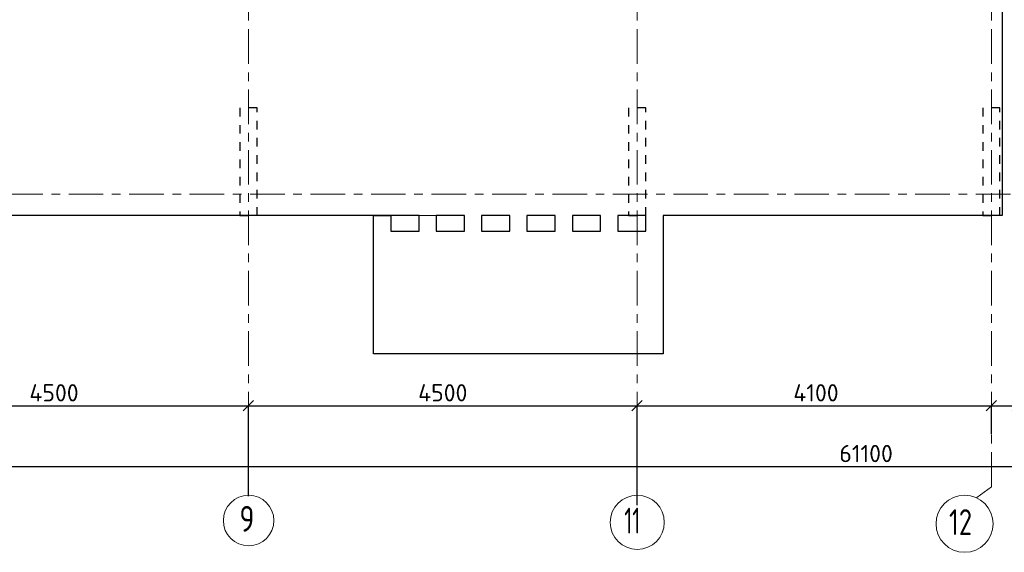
# Model space of a CAD drawing. Header units: metres. Extents: x -38 to 93, y -15 to 21.
# Tile 12 of 195: x 21 to 33, y -4 to 2. Entities that reach past the tile are written whole.
import ezdxf

# ---------------------------------------------------------------- set-up
doc = ezdxf.new("R2010")
doc.units = ezdxf.units.M
doc.header["$PDMODE"] = 65
for name, pattern in [('______11', [0.5, 0.4, -0.05, 0, -0.05]), ('______2', [0.0405, 0.03, -0.0105]), ('______5', [1.1, 0.8, -0.1, 0.1, -0.1])]:
    doc.linetypes.add(name, pattern=pattern)
for name, color, linetype, lineweight in [('XR$2$Осевая линия (1)', 7, '______5', 13), ('XR$2$Размерная линия (1)', 7, 'Continuous', 13), ('XR$4$Перекрытие (1)', 7, 'Continuous', 35)]:
    doc.layers.add(name, color=color, linetype=linetype, lineweight=lineweight)
doc.layers.add('XR$6$Стена_ бетон несущ.', color=7, linetype='Continuous', lineweight=70, true_color=0xb4b496)
doc.styles.add('ISOCPEUR', font='txt')
doc.dimstyles.new('DIMSTYLE_3', dxfattribs={"dimtxt": 0.2, "dimasz": 0.2, "dimexe": 0, "dimexo": 0, "dimgap": 0.1, "dimtad": 2, "dimdec": 0, "dimlfac": 1000, "dimrnd": 5, "dimzin": 12, "dimdsep": 46, "dimtxsty": 'ISOCPEUR', "dimblk1": 'ALL_ML_STRICH', "dimblk2": 'ALL_ML_STRICH', "dimsah": 1, "dimcen": 0, "dimclrd": 7, "dimclre": 256, "dimclrt": 7, "dimadec": 0, "dimazin": 0, "dimtfac": 1, "dimtdec": 0, "dimtix": 1, "dimtmove": 2, "dimatfit": 3, "dimfxl": 0, "dimtzin": 0, "dimlwd": 0, "dimlwe": -3, "dimarcsym": 0})
doc.dimstyles.new('DIMSTYLE_4', dxfattribs={"dimtxt": 0.2, "dimasz": 0.2, "dimexe": 0, "dimexo": 0, "dimgap": 0.1, "dimtad": 0, "dimdec": 0, "dimlfac": 1000, "dimrnd": 5, "dimzin": 12, "dimdsep": 46, "dimtxsty": 'ISOCPEUR', "dimblk1": 'ALL_ML_STRICH', "dimblk2": 'ALL_ML_STRICH', "dimsah": 1, "dimcen": 0, "dimclrd": 7, "dimclre": 256, "dimclrt": 7, "dimadec": 0, "dimazin": 0, "dimtfac": 1, "dimtdec": 0, "dimtix": 1, "dimtmove": 2, "dimatfit": 3, "dimfxl": 0, "dimtvp": 1.2, "dimtzin": 0, "dimlwd": 0, "dimlwe": -3, "dimarcsym": 0})

# ---------------------------------------------------------------- blocks, each defined once
blk = doc.blocks.new('ALL_ML_STRICH')
at = {"color": 0, "linetype": 'ByBlock', "lineweight": -2}
for p, q in [((-1, 0), (0.5, 0)), ((-0.3, -0.3), (0.3, 0.3)), ((0, -0.5), (0, 0.5))]:
    blk.add_line(p, q, dxfattribs=at)
blk = doc.blocks.new('*D12')
at = {"layer": 'DEFPOINTS', "color": 7, "linetype": 'Continuous', "lineweight": 13, "transparency": 33554687}
for p in [(0.5, -3.103), (0.5, -3.156), (61.6, -3.14)]:
    blk.add_point(p, dxfattribs=at)
at = {"layer": 'XR$2$Размерная линия (1)', "color": 9, "linetype": 'Continuous', "lineweight": -2, "true_color": 0xc7c7c7, "transparency": 33554687}
for p, q in [((0.5, -3.123), (0.5, -3.156)), ((61.6, -3.156), (61.6, -3.156))]:
    blk.add_line(p, q, dxfattribs=at)
at = {"layer": 'XR$2$Размерная линия (1)', "color": 7, "linetype": 'Continuous', "lineweight": -2, "transparency": 33554687}
blk.add_line((0.5, -3.156), (61.6, -3.156), dxfattribs=at)
at = {"layer": 'XR$2$Размерная линия (1)', "color": 7, "linetype": 'Continuous', "lineweight": 13, "transparency": 33554687, "xscale": 0.2, "yscale": 0.2, "zscale": 0.2, "rotation": 180}
blk.add_blockref('ALL_ML_STRICH', (0.5, -3.156), dxfattribs=at)
at = {"layer": 'XR$2$Размерная линия (1)', "color": 7, "linetype": 'Continuous', "lineweight": 13, "transparency": 33554687, "xscale": 0.2, "yscale": 0.2, "zscale": 0.2}
blk.add_blockref('ALL_ML_STRICH', (61.6, -3.156), dxfattribs=at)
at = {"layer": 'XR$2$Размерная линия (1)', "color": 7, "linetype": 'Continuous', "lineweight": 13, "transparency": 33554687, "insert": (31.1, -3.006), "char_height": 0.2, "width": 1, "attachment_point": 5, "style": 'ISOCPEUR'}
blk.add_mtext('\\A1;{61100}', dxfattribs=at)
blk = doc.blocks.new('*D17')
at = {"layer": 'DEFPOINTS', "color": 7, "linetype": 'Continuous', "lineweight": 13, "transparency": 33554687}
for p in [(19.45, -2.452), (23.95, -3.521), (19.45, -3.607)]:
    blk.add_point(p, dxfattribs=at)
at = {"layer": 'XR$2$Размерная линия (1)', "color": 9, "linetype": 'Continuous', "lineweight": -2, "true_color": 0xc7c7c7, "transparency": 33554687}
for p, q in [((19.45, -3.587), (19.45, -2.452)), ((23.95, -3.501), (23.95, -2.452))]:
    blk.add_line(p, q, dxfattribs=at)
at = {"layer": 'XR$2$Размерная линия (1)', "color": 7, "linetype": 'Continuous', "lineweight": -2, "transparency": 33554687}
blk.add_line((19.45, -2.452), (23.95, -2.452), dxfattribs=at)
at = {"layer": 'XR$2$Размерная линия (1)', "color": 7, "linetype": 'Continuous', "lineweight": 13, "transparency": 33554687, "xscale": 0.2, "yscale": 0.2, "zscale": 0.2, "rotation": 180}
blk.add_blockref('ALL_ML_STRICH', (19.45, -2.452), dxfattribs=at)
at = {"layer": 'XR$2$Размерная линия (1)', "color": 7, "linetype": 'Continuous', "lineweight": 13, "transparency": 33554687, "xscale": 0.2, "yscale": 0.2, "zscale": 0.2}
blk.add_blockref('ALL_ML_STRICH', (23.95, -2.452), dxfattribs=at)
at = {"layer": 'XR$2$Размерная линия (1)', "color": 7, "linetype": 'Continuous', "lineweight": 13, "transparency": 33554687, "insert": (21.7, -2.302), "char_height": 0.2, "width": 0.8, "attachment_point": 5, "style": 'ISOCPEUR'}
blk.add_mtext('\\A1;{4500}', dxfattribs=at)
blk = doc.blocks.new('*D18')
at = {"layer": 'DEFPOINTS', "color": 7, "linetype": 'Continuous', "lineweight": 13, "transparency": 33554687}
for p in [(23.95, -2.452), (23.95, -3.521), (28.45, -3.623)]:
    blk.add_point(p, dxfattribs=at)
at = {"layer": 'XR$2$Размерная линия (1)', "color": 9, "linetype": 'Continuous', "lineweight": -2, "true_color": 0xc7c7c7, "transparency": 33554687}
for p, q in [((23.95, -3.501), (23.95, -2.452)), ((28.45, -3.603), (28.45, -2.452))]:
    blk.add_line(p, q, dxfattribs=at)
at = {"layer": 'XR$2$Размерная линия (1)', "color": 7, "linetype": 'Continuous', "lineweight": -2, "transparency": 33554687}
blk.add_line((23.95, -2.452), (28.45, -2.452), dxfattribs=at)
at = {"layer": 'XR$2$Размерная линия (1)', "color": 7, "linetype": 'Continuous', "lineweight": 13, "transparency": 33554687, "xscale": 0.2, "yscale": 0.2, "zscale": 0.2, "rotation": 180}
blk.add_blockref('ALL_ML_STRICH', (23.95, -2.452), dxfattribs=at)
at = {"layer": 'XR$2$Размерная линия (1)', "color": 7, "linetype": 'Continuous', "lineweight": 13, "transparency": 33554687, "xscale": 0.2, "yscale": 0.2, "zscale": 0.2}
blk.add_blockref('ALL_ML_STRICH', (28.45, -2.452), dxfattribs=at)
at = {"layer": 'XR$2$Размерная линия (1)', "color": 7, "linetype": 'Continuous', "lineweight": 13, "transparency": 33554687, "insert": (26.2, -2.302), "char_height": 0.2, "width": 0.8, "attachment_point": 5, "style": 'ISOCPEUR'}
blk.add_mtext('\\A1;{4500}', dxfattribs=at)
blk = doc.blocks.new('*D19')
at = {"layer": 'DEFPOINTS', "color": 7, "linetype": 'Continuous', "lineweight": 13, "transparency": 33554687}
for p in [(28.45, -2.452), (32.55, -2.802), (28.45, -3.623)]:
    blk.add_point(p, dxfattribs=at)
at = {"layer": 'XR$2$Размерная линия (1)', "color": 9, "linetype": 'Continuous', "lineweight": -2, "true_color": 0xc7c7c7, "transparency": 33554687}
for p, q in [((28.45, -3.603), (28.45, -2.452)), ((32.55, -2.782), (32.55, -2.452))]:
    blk.add_line(p, q, dxfattribs=at)
at = {"layer": 'XR$2$Размерная линия (1)', "color": 7, "linetype": 'Continuous', "lineweight": -2, "transparency": 33554687}
blk.add_line((28.45, -2.452), (32.55, -2.452), dxfattribs=at)
at = {"layer": 'XR$2$Размерная линия (1)', "color": 7, "linetype": 'Continuous', "lineweight": 13, "transparency": 33554687, "xscale": 0.2, "yscale": 0.2, "zscale": 0.2, "rotation": 180}
blk.add_blockref('ALL_ML_STRICH', (28.45, -2.452), dxfattribs=at)
at = {"layer": 'XR$2$Размерная линия (1)', "color": 7, "linetype": 'Continuous', "lineweight": 13, "transparency": 33554687, "xscale": 0.2, "yscale": 0.2, "zscale": 0.2}
blk.add_blockref('ALL_ML_STRICH', (32.55, -2.452), dxfattribs=at)
at = {"layer": 'XR$2$Размерная линия (1)', "color": 7, "linetype": 'Continuous', "lineweight": 13, "transparency": 33554687, "insert": (30.52, -2.302), "char_height": 0.2, "width": 0.8, "attachment_point": 5, "style": 'ISOCPEUR'}
blk.add_mtext('\\A1;{4100}', dxfattribs=at)
blk = doc.blocks.new('*D20')
at = {"layer": 'DEFPOINTS', "color": 7, "linetype": 'Continuous', "lineweight": 13, "transparency": 33554687}
for p in [(32.55, -2.452), (32.55, -2.802), (32.85, -2.818)]:
    blk.add_point(p, dxfattribs=at)
at = {"layer": 'XR$2$Размерная линия (1)', "color": 9, "linetype": 'Continuous', "lineweight": -2, "true_color": 0xc7c7c7, "transparency": 33554687}
for p, q in [((32.55, -2.782), (32.55, -2.452)), ((32.85, -2.798), (32.85, -2.452))]:
    blk.add_line(p, q, dxfattribs=at)
at = {"layer": 'XR$2$Размерная линия (1)', "color": 7, "linetype": 'Continuous', "lineweight": -2, "transparency": 33554687}
blk.add_line((32.55, -2.452), (32.85, -2.452), dxfattribs=at)
at = {"layer": 'XR$2$Размерная линия (1)', "color": 7, "linetype": 'Continuous', "lineweight": 13, "transparency": 33554687, "xscale": 0.2, "yscale": 0.2, "zscale": 0.2, "rotation": 180}
blk.add_blockref('ALL_ML_STRICH', (32.55, -2.452), dxfattribs=at)
at = {"layer": 'XR$2$Размерная линия (1)', "color": 7, "linetype": 'Continuous', "lineweight": 13, "transparency": 33554687, "xscale": 0.2, "yscale": 0.2, "zscale": 0.2}
blk.add_blockref('ALL_ML_STRICH', (32.85, -2.452), dxfattribs=at)
at = {"layer": 'XR$2$Размерная линия (1)', "color": 7, "linetype": 'Continuous', "lineweight": 13, "transparency": 33554687, "insert": (33.178, -2.7), "char_height": 0.2, "width": 0.6, "attachment_point": 5, "style": 'ISOCPEUR'}
blk.add_mtext('\\A1;{300}', dxfattribs=at)

msp = doc.modelspace()

# ---------------------------------------------------------------- linework, layer by layer
at = {"layer": 'XR$2$Осевая линия (1)', "color": 253, "linetype": '______11', "lineweight": 13, "true_color": 0xa0a0a0, "transparency": 33554687}
for p, q in [((32.55, -3.39), (32.55, 19.78)), ((28.45, -3.39), (28.45, 8.92)), ((23.95, -3.39), (23.95, 8.13)), ((-2.63, 0), (62.6, 0)), ((32.3812, -3.5157), (32.55, -3.39))]:
    msp.add_line(p, q, dxfattribs=at)
at = {"layer": 'XR$2$Осевая линия (1)', "color": 7, "linetype": 'Continuous', "lineweight": 13, "transparency": 33554687}
for centre, radius in [((23.9524, -3.7819), 0.2924), ((28.4509, -3.8029), 0.3134), ((32.2404, -3.8199), 0.3304)]:
    msp.add_circle(centre, radius, dxfattribs=at)
at = {"layer": 'XR$4$Перекрытие (1)', "color": 7, "linetype": 'Continuous', "lineweight": 25, "transparency": 33554687}
for p, q in [((32.675, 16.6502), (32.675, -0.25)), ((25.925, -0.2499), (19.55, -0.2498)), ((25.4, -0.5099), (25.4, -0.2499)), ((25.4, -0.2499), (25.6, -0.2499)), ((25.6, -0.2499), (25.6, -0.4298)), ((25.925, -0.4298), (25.925, -0.2499)), ((26.125, -0.2499), (26.125, -0.4298)), ((26.45, -0.2499), (26.125, -0.2499)), ((26.45, -0.4298), (26.45, -0.2499)), ((26.65, -0.2499), (26.65, -0.4298)), ((26.975, -0.2499), (26.65, -0.2499)), ((26.975, -0.4298), (26.975, -0.2499)), ((27.175, -0.2499), (27.175, -0.4298)), ((27.5, -0.2499), (27.175, -0.2499)), ((27.5, -0.4298), (27.5, -0.2499)), ((27.7, -0.2499), (27.7, -0.4298)), ((28.025, -0.2499), (27.7, -0.2499)), ((28.025, -0.4298), (28.025, -0.2499)), ((28.225, -0.2499), (28.225, -0.4298)), ((28.55, -0.2499), (28.225, -0.2499)), ((28.55, -0.4298), (28.55, -0.2499)), ((28.75, -0.2499), (28.75, -0.5099)), ((32.675, -0.25), (28.75, -0.2499)), ((25.6, -0.4298), (25.925, -0.4298)), ((26.125, -0.4298), (26.45, -0.4298)), ((26.65, -0.4298), (26.975, -0.4298)), ((27.175, -0.4298), (27.5, -0.4298)), ((27.7, -0.4298), (28.025, -0.4298)), ((28.225, -0.4298), (28.55, -0.4298)), ((25.4, -1.8498), (25.4, -0.5099)), ((28.75, -0.5099), (28.75, -1.8498)), ((28.75, -1.8498), (25.4, -1.8498))]:
    msp.add_line(p, q, dxfattribs=at)
at = {"layer": 'XR$4$Перекрытие (1)', "color": 7, "linetype": '______2', "lineweight": 18, "transparency": 33554687}
for p, q in [((25.925, -0.2499), (26.125, -0.2499)), ((26.125, -0.2499), (25.925, -0.2499))]:
    msp.add_line(p, q, dxfattribs=at)
at = {"layer": 'XR$6$Стена_ бетон несущ.', "color": 253, "linetype": '______2', "lineweight": -3, "true_color": 0xa0a0a0, "transparency": 33554687}
for p, q in [((24.05, 1), (23.85, 1)), ((23.85, 1), (23.85, -0.25)), ((24.05, -0.25), (24.05, 1)), ((28.55, 1), (28.35, 1)), ((28.35, 1), (28.35, -0.25)), ((28.55, -0.25), (28.55, 1)), ((32.45, 1), (32.45, -0.25)), ((32.65, 1), (32.45, 1)), ((32.65, -0.25), (32.65, 1)), ((32.65, 1), (32.65, 1)), ((23.85, -0.25), (24.05, -0.25)), ((28.35, -0.25), (28.55, -0.25)), ((32.45, -0.25), (32.65, -0.25))]:
    msp.add_line(p, q, dxfattribs=at)

# ---------------------------------------------------------------- texts
at = {"layer": 'XR$2$Осевая линия (1)', "color": 7, "linetype": 'Continuous', "lineweight": 13, "transparency": 33554687, "char_height": 0.3, "attachment_point": 7, "style": 'ISOCPEUR'}
for s, insert, width in [('\\W0.78;9', (23.8474, -3.9124), 0.326407), ('\\W0.62;11', (28.3009, -3.9334), 0.39375), ('\\W0.75;12', (32.0604, -3.9504), 0.472281)]:
    msp.add_mtext(s, dxfattribs=dict(at, insert=insert, width=width))

# ---------------------------------------------------------------- dimensions: what is measured, and where the dimension line sits
at = {"layer": 'XR$2$Размерная линия (1)', "color": 7, "linetype": 'Continuous', "lineweight": 13, "transparency": 33554687}
for base, p1, p2, dimstyle, picture, middle in [((23.95, -2.452), (19.45, -3.5875), (23.95, -3.5008), 'DIMSTYLE_3', '*D17', (21.7, -2.302)), ((28.45, -2.452), (23.95, -3.5008), (28.45, -3.6033), 'DIMSTYLE_3', '*D18', (26.2, -2.302)), ((32.55, -2.452), (28.45, -3.6033), (32.55, -2.7816), 'DIMSTYLE_3', '*D19', (30.52, -2.302)), ((32.85, -2.452), (32.55, -2.7816), (32.85, -2.7982), 'DIMSTYLE_4', '*D20', (33.1784, -2.6996)), ((61.6, -3.1563), (0.5, -3.1233), (61.6, -3.1563), 'DIMSTYLE_3', '*D12', (31.1, -3.0063))]:
    dim = msp.add_linear_dim(base=base, p1=p1, p2=p2, dimstyle=dimstyle, override={"dimpost": '<>', "dimclrd": 7, "dimclre": 9, "dimclrt": 7, "dimlwd": 0, "dimlwe": 65533}, dxfattribs=at)
    dim.commit()
    dim.dimension.update_dxf_attribs({"geometry": picture, "text_midpoint": middle, "dimtype": 160})

doc.saveas('drawing.dxf')
